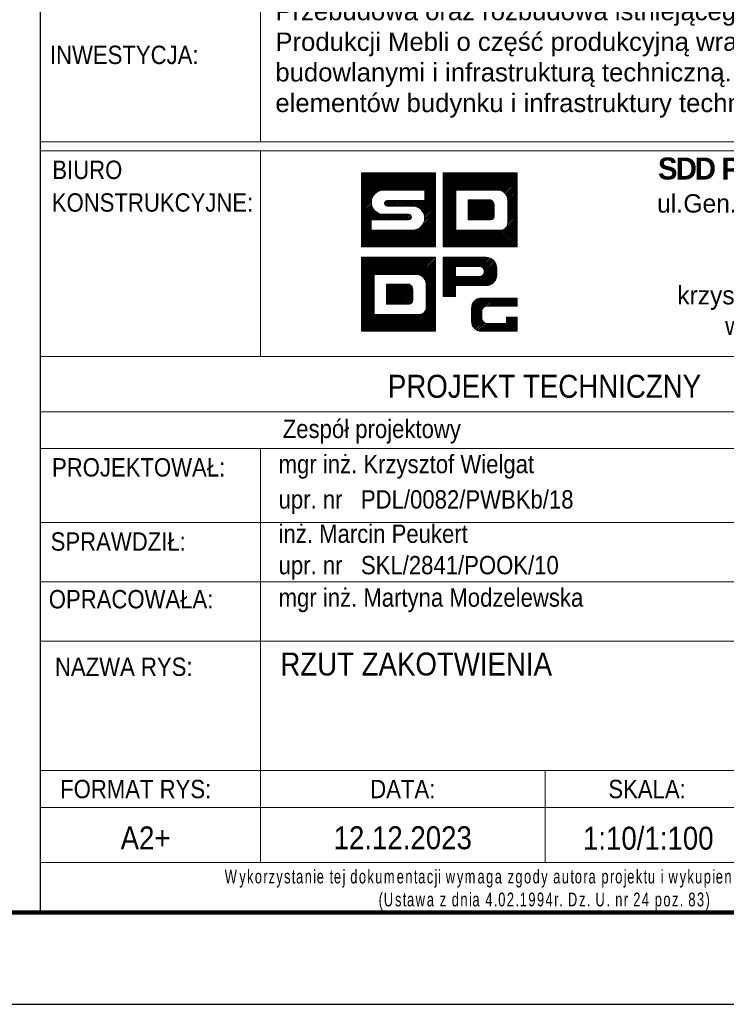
# Model space of a CAD drawing. Header units: millimetres. Extents: x 6807 to 7919, y 15387 to 15883.
# Tile 101 of 120: x 7791 to 7868, y 15387 to 15494. Entities that reach past the tile are written whole.
import ezdxf
from ezdxf.enums import TextEntityAlignment as Align

# ---------------------------------------------------------------- set-up
doc = ezdxf.new("R2010")
doc.units = ezdxf.units.MM
doc.header["$LTSCALE"] = 10
for name, color, linetype, lineweight in [('--- widok', 7, 'Continuous', 13), ('_RAMKA', 7, 'Continuous', 35), ('PS_DIM', 4, 'Continuous', 13)]:
    doc.layers.add(name, color=color, linetype=linetype, lineweight=lineweight)
doc.layers.add('_FORMATKA', color=8, linetype='Continuous', plot=False)
doc.layers.add('_tabelka', color=7, linetype='Continuous')
doc.styles.add('gil', font='GIL_____.TTF', dxfattribs={"width": 0.9})
doc.styles.get("Standard").update_dxf_attribs({"font": 'GIL_____.TTF'})

# ---------------------------------------------------------------- blocks, each defined once
blk = doc.blocks.new('*U18')
at = {"layer": '_FORMATKA', "lineweight": -3}
blk.add_lwpolyline([(-1100, 0), (0, 0), (0, 420), (-1100, 420)], close=True, dxfattribs=at)
at = {"layer": '_RAMKA', "lineweight": -3, "const_width": 0.5}
blk.add_lwpolyline([(-1070, 10), (-10, 10), (-10, 410), (-1070, 410)], close=True, dxfattribs=at)
blk = doc.blocks.new('tabela_rys')
at = {"layer": '_tabelka', "color": 251, "lineweight": 15}
for p, q in [((45.62, 123.55), (45.62, 91.73)), ((21.62, 91.73), (131.62, 91.73)), ((21.62, 91.73), (131.62, 91.73)), ((21.62, 91.73), (131.62, 91.73)), ((131.62, 90.73), (21.62, 90.73)), ((45.62, 68.32), (45.62, 90.73)), ((21.62, 68.32), (131.48, 68.32)), ((131.62, 62.32), (21.62, 62.32)), ((21.62, 58.32), (131.62, 58.32)), ((21.62, 58.32), (131.62, 58.32)), ((45.62, 58.32), (45.62, 37.33)), ((21.62, 50.24), (131.62, 50.24)), ((21.62, 43.79), (131.62, 43.79)), ((21.62, 37.33), (131.62, 37.33)), ((21.62, 37.33), (131.62, 37.33)), ((21.62, 37.33), (131.62, 37.33)), ((21.62, 37.33), (131.62, 37.33)), ((21.62, 37.33), (131.62, 37.33)), ((21.62, 37.33), (131.62, 37.33)), ((21.62, 37.33), (131.62, 37.33)), ((21.62, 37.33), (131.62, 37.33)), ((45.62, 37.33), (45.62, 23.22)), ((21.62, 23.22), (131.62, 23.22)), ((131.62, 23.22), (21.62, 23.22)), ((45.62, 23.22), (45.62, 13.22)), ((76.62, 23.22), (76.62, 13.22)), ((21.62, 19.22), (131.62, 19.22)), ((21.62, 13.22), (131.62, 13.22))]:
    blk.add_line(p, q, dxfattribs=at)
at = {"layer": '_tabelka', "color": 251, "lineweight": 30}
blk.add_lwpolyline([(131.62, 123.55), (21.62, 123.55), (21.62, 7.77), (131.62, 7.77)], close=True, dxfattribs=at)
at = {"layer": 'PS_DIM', "color": 12, "true_color": 0xc90603}
for p, q in [((56.62, 88.27), (56.68, 88.33)), ((56.62, 88.1), (56.84, 88.33)), ((56.62, 87.93), (57.01, 88.33)), ((56.62, 87.76), (57.18, 88.33)), ((56.62, 87.59), (57.35, 88.33)), ((56.62, 87.43), (57.52, 88.33)), ((56.62, 87.26), (57.69, 88.33)), ((56.62, 87.09), (57.86, 88.33)), ((56.62, 86.92), (58.02, 88.33)), ((56.62, 86.75), (58.19, 88.33)), ((56.62, 86.58), (58.36, 88.33)), ((56.62, 86.42), (58.53, 88.33)), ((56.62, 86.25), (58.7, 88.33)), ((56.62, 86.08), (58.87, 88.33)), ((56.62, 85.91), (59.03, 88.33)), ((56.62, 85.74), (59.2, 88.33)), ((56.62, 85.57), (59.37, 88.33)), ((56.62, 85.41), (59.54, 88.33)), ((56.62, 85.24), (59.71, 88.33)), ((56.62, 85.07), (59.88, 88.33)), ((56.62, 84.9), (60.04, 88.33)), ((56.62, 84.73), (60.21, 88.33)), ((56.62, 88.33), (64.68, 88.33)), ((56.62, 80.27), (56.62, 88.33)), ((58.28, 86.23), (60.38, 88.33)), ((58.6, 86.38), (60.55, 88.33)), ((58.82, 86.43), (60.72, 88.33)), ((59, 86.45), (60.89, 88.33)), ((59.17, 86.45), (61.05, 88.33)), ((59.34, 86.45), (61.22, 88.33)), ((59.51, 86.45), (61.39, 88.33)), ((59.68, 86.45), (61.56, 88.33)), ((59.85, 86.45), (61.73, 88.33)), ((60.01, 86.45), (61.9, 88.33)), ((60.18, 86.45), (62.06, 88.33)), ((60.35, 86.45), (62.23, 88.33)), ((60.52, 86.45), (62.4, 88.33)), ((60.69, 86.45), (62.57, 88.33)), ((60.86, 86.45), (62.74, 88.33)), ((61.02, 86.45), (62.91, 88.33)), ((61.19, 86.45), (63.07, 88.33)), ((61.36, 86.45), (63.24, 88.33)), ((61.53, 86.45), (63.41, 88.33)), ((61.7, 86.45), (63.58, 88.33)), ((61.87, 86.45), (63.75, 88.33)), ((62.04, 86.45), (63.92, 88.33)), ((62.2, 86.45), (64.09, 88.33)), ((62.37, 86.45), (64.25, 88.33)), ((62.54, 86.45), (64.42, 88.33)), ((62.71, 86.45), (64.59, 88.33)), ((62.88, 86.45), (64.68, 88.25)), ((63.05, 86.45), (64.68, 88.08)), ((64.68, 88.33), (64.68, 80.27)), ((65.5, 88.33), (73.56, 88.33)), ((65.5, 80.27), (65.5, 88.33)), ((65.5, 88.2), (65.63, 88.33)), ((65.5, 88.03), (65.8, 88.33)), ((65.5, 87.86), (65.97, 88.33)), ((65.5, 87.69), (66.14, 88.33)), ((65.5, 87.52), (66.3, 88.33)), ((65.5, 87.35), (66.47, 88.33)), ((65.5, 87.18), (66.64, 88.33)), ((65.5, 87.02), (66.81, 88.33)), ((65.5, 86.85), (66.98, 88.33)), ((65.5, 86.68), (67.15, 88.33)), ((65.5, 86.51), (67.31, 88.33)), ((65.5, 86.34), (67.48, 88.33)), ((65.5, 86.17), (67.65, 88.33)), ((65.5, 86.01), (67.82, 88.33)), ((65.5, 85.84), (67.99, 88.33)), ((65.5, 85.67), (68.16, 88.33)), ((65.5, 85.5), (68.32, 88.33)), ((65.5, 85.33), (68.49, 88.33)), ((65.5, 85.16), (68.66, 88.33)), ((66.95, 86.45), (68.83, 88.33)), ((67.12, 86.45), (69, 88.33)), ((67.28, 86.45), (69.17, 88.33)), ((67.45, 86.45), (69.33, 88.33)), ((67.62, 86.45), (69.5, 88.33)), ((67.79, 86.45), (69.67, 88.33)), ((67.96, 86.45), (69.84, 88.33)), ((68.13, 86.45), (70.01, 88.33)), ((68.29, 86.45), (70.18, 88.33)), ((68.46, 86.45), (70.34, 88.33)), ((68.63, 86.45), (70.51, 88.33)), ((68.8, 86.45), (70.68, 88.33)), ((68.97, 86.45), (70.85, 88.33)), ((69.14, 86.45), (71.02, 88.33)), ((69.31, 86.45), (71.19, 88.33)), ((69.47, 86.45), (71.35, 88.33)), ((69.64, 86.45), (71.52, 88.33)), ((69.81, 86.45), (71.69, 88.33)), ((69.98, 86.45), (71.86, 88.33)), ((70.15, 86.45), (72.03, 88.33)), ((70.32, 86.45), (72.2, 88.33)), ((70.48, 86.45), (72.37, 88.33)), ((70.65, 86.45), (72.53, 88.33)), ((70.82, 86.45), (72.7, 88.33)), ((70.99, 86.45), (72.87, 88.33)), ((71.16, 86.45), (73.04, 88.33)), ((71.33, 86.45), (73.21, 88.33)), ((71.49, 86.45), (73.38, 88.33)), ((71.66, 86.44), (73.54, 88.33)), ((71.79, 86.41), (73.56, 88.18)), ((71.91, 86.36), (73.56, 88.01)), ((73.56, 88.33), (73.56, 80.27)), ((63.21, 86.45), (64.68, 87.91)), ((63.38, 86.45), (64.68, 87.74)), ((63.51, 86.4), (64.68, 87.58)), ((63.51, 86.23), (64.68, 87.41)), ((63.51, 86.07), (64.68, 87.24)), ((63.51, 85.9), (64.68, 87.07)), ((63.51, 85.73), (64.68, 86.9)), ((72.02, 86.3), (73.56, 87.84)), ((72.12, 86.23), (73.56, 87.67)), ((72.21, 86.15), (73.56, 87.5)), ((72.29, 86.06), (73.56, 87.33)), ((72.36, 85.97), (73.56, 87.17)), ((72.43, 85.86), (73.56, 87)), ((56.62, 84.56), (57.91, 85.86)), ((63.51, 86.45), (59.01, 86.45)), ((62.84, 84.55), (64.68, 86.4)), ((62.94, 84.49), (64.68, 86.23)), ((63.04, 84.42), (64.68, 86.06)), ((63.12, 84.34), (64.68, 85.89)), ((63.51, 85.56), (64.68, 86.73)), ((63.51, 85.39), (64.68, 86.56)), ((63.51, 85.32), (63.51, 86.45)), ((65.5, 85), (66.88, 86.38)), ((65.5, 84.83), (66.88, 86.21)), ((65.5, 84.66), (66.88, 86.04)), ((65.5, 84.49), (66.88, 85.87)), ((66.88, 86.45), (66.88, 82.1)), ((71.64, 86.45), (66.88, 86.45)), ((66.88, 86.45), (66.88, 82.1)), ((68.1, 86.45), (66.88, 86.45)), ((71.64, 86.45), (68.43, 86.45)), ((72.48, 85.75), (73.56, 86.83)), ((72.52, 85.62), (73.56, 86.66)), ((72.54, 85.48), (73.56, 86.49)), ((72.55, 85.32), (73.56, 86.32)), ((72.55, 85.15), (73.56, 86.15)), ((72.55, 84.98), (73.56, 85.99)), ((72.55, 84.81), (73.56, 85.82)), ((56.62, 84.4), (57.76, 85.54)), ((56.62, 84.23), (57.71, 85.32)), ((56.62, 84.06), (57.69, 85.14)), ((56.62, 83.89), (57.7, 84.98)), ((56.62, 83.72), (57.73, 84.83)), ((59.14, 85.07), (59.39, 85.32)), ((59.16, 84.92), (59.56, 85.32)), ((59.22, 84.81), (59.73, 85.32)), ((59.32, 84.74), (59.9, 85.32)), ((59.44, 85.32), (63.51, 85.32)), ((59.47, 84.72), (60.07, 85.32)), ((59.64, 84.72), (60.24, 85.32)), ((59.81, 84.72), (60.41, 85.32)), ((59.97, 84.72), (60.57, 85.32)), ((60.14, 84.72), (60.74, 85.32)), ((60.31, 84.72), (60.91, 85.32)), ((60.48, 84.72), (61.08, 85.32)), ((60.65, 84.72), (61.25, 85.32)), ((60.82, 84.72), (61.42, 85.32)), ((60.98, 84.72), (61.58, 85.32)), ((61.15, 84.72), (61.75, 85.32)), ((61.32, 84.72), (61.92, 85.32)), ((61.49, 84.72), (62.09, 85.32)), ((61.66, 84.72), (62.26, 85.32)), ((61.83, 84.72), (62.43, 85.32)), ((61.99, 84.72), (62.59, 85.32)), ((62.16, 84.72), (62.76, 85.32)), ((62.32, 84.71), (62.93, 85.32)), ((62.47, 84.69), (63.1, 85.32)), ((62.6, 84.66), (63.27, 85.32)), ((62.72, 84.61), (63.44, 85.32)), ((63.2, 84.25), (64.68, 85.72)), ((63.28, 84.15), (64.68, 85.55)), ((63.34, 84.05), (64.68, 85.39)), ((63.4, 83.93), (64.68, 85.22)), ((63.44, 83.81), (64.68, 85.05)), ((63.48, 83.68), (64.68, 84.88)), ((65.5, 84.32), (66.88, 85.71)), ((65.5, 84.15), (66.88, 85.54)), ((65.5, 83.99), (66.88, 85.37)), ((65.5, 83.82), (66.88, 85.2)), ((65.5, 83.65), (66.88, 85.03)), ((65.5, 83.48), (66.88, 84.86)), ((68.24, 85.39), (68.24, 83.22)), ((70.68, 85.39), (68.24, 85.39)), ((68.24, 85.39), (68.24, 83.22)), ((70.68, 85.39), (68.24, 85.39)), ((68.24, 85.38), (68.25, 85.39)), ((68.24, 85.22), (68.42, 85.39)), ((68.24, 85.05), (68.59, 85.39)), ((68.24, 84.88), (68.76, 85.39)), ((68.24, 84.71), (68.93, 85.39)), ((68.24, 84.54), (69.09, 85.39)), ((68.24, 84.37), (69.26, 85.39)), ((68.24, 84.21), (69.43, 85.39)), ((68.24, 84.04), (69.6, 85.39)), ((68.24, 83.87), (69.77, 85.39)), ((68.24, 83.7), (69.94, 85.39)), ((68.24, 83.53), (70.1, 85.39)), ((68.24, 83.36), (70.27, 85.39)), ((68.27, 83.22), (70.44, 85.39)), ((68.43, 83.22), (70.61, 85.39)), ((68.6, 83.22), (70.75, 85.36)), ((68.77, 83.22), (70.85, 85.3)), ((68.94, 83.22), (70.94, 85.22)), ((69.11, 83.22), (71.01, 85.12)), ((69.28, 83.22), (71.06, 85)), ((69.44, 83.22), (71.08, 84.85)), ((71.08, 83.62), (71.08, 84.83)), ((71.08, 83.62), (71.08, 84.83)), ((72.55, 84.64), (73.56, 85.65)), ((72.55, 84.47), (73.56, 85.48)), ((72.55, 82.89), (72.55, 85.32)), ((72.55, 82.89), (72.55, 85.32)), ((72.55, 84.3), (73.56, 85.31)), ((72.55, 84.14), (73.56, 85.14)), ((72.55, 83.97), (73.56, 84.98)), ((72.55, 83.8), (73.56, 84.81)), ((56.62, 83.55), (57.77, 84.7)), ((56.62, 83.39), (57.81, 84.58)), ((56.62, 83.22), (57.87, 84.47)), ((56.62, 83.05), (57.94, 84.37)), ((56.62, 82.88), (58.01, 84.28)), ((56.62, 82.71), (58.09, 84.19)), ((56.62, 82.54), (58.18, 84.11)), ((56.62, 82.38), (58.28, 84.04)), ((56.62, 82.21), (58.39, 83.98)), ((57.8, 83.22), (58.5, 83.92)), ((57.97, 83.22), (58.62, 83.88)), ((58.14, 83.22), (58.76, 83.84)), ((58.31, 83.22), (58.91, 83.82)), ((58.47, 83.22), (59.07, 83.82)), ((58.64, 83.22), (59.24, 83.82)), ((58.81, 83.22), (59.41, 83.82)), ((58.98, 83.22), (59.58, 83.82)), ((59.01, 83.82), (61.76, 83.82)), ((59.15, 83.22), (59.75, 83.82)), ((59.32, 83.22), (59.92, 83.82)), ((62.19, 84.72), (59.44, 84.72)), ((59.48, 83.22), (60.08, 83.82)), ((59.65, 83.22), (60.25, 83.82)), ((59.82, 83.22), (60.42, 83.82)), ((59.99, 83.22), (60.59, 83.82)), ((60.16, 83.22), (60.76, 83.82)), ((60.33, 83.22), (60.93, 83.82)), ((60.49, 83.22), (61.09, 83.82)), ((60.66, 83.22), (61.26, 83.82)), ((60.83, 83.22), (61.43, 83.82)), ((61, 83.22), (61.6, 83.82)), ((61.07, 80.27), (64.68, 83.87)), ((61.17, 83.22), (61.77, 83.82)), ((61.24, 80.27), (64.68, 83.7)), ((61.34, 83.22), (61.9, 83.79)), ((61.5, 83.22), (61.99, 83.71)), ((63.15, 82.51), (64.68, 84.04)), ((63.42, 82.95), (64.68, 84.21)), ((63.49, 83.18), (64.68, 84.38)), ((63.5, 83.53), (64.68, 84.71)), ((63.51, 83.37), (64.68, 84.54)), ((65.5, 83.31), (66.88, 84.7)), ((65.5, 83.14), (66.88, 84.53)), ((65.5, 82.98), (66.88, 84.36)), ((65.5, 82.81), (66.88, 84.19)), ((65.5, 82.64), (66.88, 84.02)), ((65.5, 82.47), (66.88, 83.85)), ((65.5, 82.3), (66.88, 83.69)), ((69.61, 83.22), (71.08, 84.68)), ((69.78, 83.22), (71.08, 84.52)), ((69.95, 83.22), (71.08, 84.35)), ((70.12, 83.22), (71.08, 84.18)), ((70.29, 83.22), (71.08, 84.01)), ((70.45, 83.22), (71.08, 83.84)), ((70.62, 83.22), (71.08, 83.67)), ((72.54, 82.78), (73.56, 83.8)), ((72.55, 83.63), (73.56, 84.64)), ((72.55, 83.46), (73.56, 84.47)), ((72.55, 83.29), (73.56, 84.3)), ((72.55, 83.13), (73.56, 84.13)), ((72.55, 82.96), (73.56, 83.97)), ((56.62, 82.04), (57.69, 83.12)), ((56.62, 81.87), (57.69, 82.95)), ((56.62, 81.7), (57.69, 82.78)), ((56.62, 81.53), (57.69, 82.61)), ((61.76, 83.22), (57.69, 83.22)), ((57.69, 83.22), (57.69, 82.1)), ((61.41, 80.27), (64.68, 83.53)), ((61.58, 80.27), (64.68, 83.37)), ((61.67, 83.22), (62.05, 83.6)), ((61.75, 80.27), (64.68, 83.2)), ((61.86, 83.24), (62.05, 83.43)), ((61.92, 80.27), (64.68, 83.03)), ((62.08, 80.27), (64.68, 82.86)), ((62.25, 80.27), (64.68, 82.69)), ((65.5, 82.13), (66.88, 83.52)), ((65.5, 81.96), (66.88, 83.35)), ((65.5, 81.8), (66.88, 83.18)), ((65.5, 81.63), (66.88, 83.01)), ((65.5, 81.46), (66.88, 82.84)), ((65.5, 81.29), (66.88, 82.68)), ((68.24, 83.22), (70.68, 83.22)), ((68.24, 83.22), (70.68, 83.22)), ((70.36, 80.27), (73.56, 83.46)), ((70.53, 80.27), (73.56, 83.29)), ((70.7, 80.27), (73.56, 83.12)), ((70.81, 83.24), (71.06, 83.48)), ((70.87, 80.27), (73.56, 82.96)), ((71.04, 80.27), (73.56, 82.79)), ((71.21, 80.27), (73.56, 82.62)), ((72.47, 82.54), (73.56, 83.63)), ((56.62, 81.36), (57.69, 82.44)), ((56.62, 81.2), (57.69, 82.27)), ((56.62, 81.03), (57.69, 82.1)), ((56.62, 80.86), (57.85, 82.1)), ((56.62, 80.69), (58.02, 82.1)), ((56.62, 80.52), (58.19, 82.1)), ((56.62, 80.35), (58.36, 82.1)), ((56.7, 80.27), (58.53, 82.1)), ((56.86, 80.27), (58.7, 82.1)), ((57.03, 80.27), (58.86, 82.1)), ((57.2, 80.27), (59.03, 82.1)), ((57.37, 80.27), (59.2, 82.1)), ((57.54, 80.27), (59.37, 82.1)), ((57.69, 82.1), (62.19, 82.1)), ((57.71, 80.27), (59.54, 82.1)), ((57.87, 80.27), (59.71, 82.1)), ((58.04, 80.27), (59.87, 82.1)), ((58.21, 80.27), (60.04, 82.1)), ((58.38, 80.27), (60.21, 82.1)), ((58.55, 80.27), (60.38, 82.1)), ((58.72, 80.27), (60.55, 82.1)), ((58.89, 80.27), (60.72, 82.1)), ((59.05, 80.27), (60.88, 82.1)), ((59.22, 80.27), (61.05, 82.1)), ((59.39, 80.27), (61.22, 82.1)), ((59.56, 80.27), (61.39, 82.1)), ((59.73, 80.27), (61.56, 82.1)), ((59.9, 80.27), (61.73, 82.1)), ((60.06, 80.27), (61.89, 82.1)), ((60.23, 80.27), (62.06, 82.1)), ((60.4, 80.27), (62.23, 82.1)), ((60.57, 80.27), (62.42, 82.12)), ((60.74, 80.27), (62.65, 82.18)), ((60.91, 80.27), (63.09, 82.45)), ((62.42, 80.27), (64.68, 82.52)), ((62.59, 80.27), (64.68, 82.36)), ((62.76, 80.27), (64.68, 82.19)), ((62.93, 80.27), (64.68, 82.02)), ((63.09, 80.27), (64.68, 81.85)), ((63.26, 80.27), (64.68, 81.68)), ((63.43, 80.27), (64.68, 81.51)), ((65.5, 81.12), (66.88, 82.51)), ((65.5, 80.95), (66.88, 82.34)), ((65.5, 80.79), (66.88, 82.17)), ((65.5, 80.62), (66.98, 82.1)), ((65.5, 80.45), (67.14, 82.1)), ((65.5, 80.28), (67.31, 82.1)), ((65.65, 80.27), (67.48, 82.1)), ((65.82, 80.27), (67.65, 82.1)), ((65.99, 80.27), (67.82, 82.1)), ((66.15, 80.27), (67.99, 82.1)), ((66.32, 80.27), (68.15, 82.1)), ((66.49, 80.27), (68.32, 82.1)), ((66.66, 80.27), (68.49, 82.1)), ((66.83, 80.27), (68.66, 82.1)), ((66.88, 82.1), (71.64, 82.1)), ((66.88, 82.1), (71.64, 82.1)), ((67, 80.27), (68.83, 82.1)), ((67.17, 80.27), (69, 82.1)), ((67.33, 80.27), (69.16, 82.1)), ((67.5, 80.27), (69.33, 82.1)), ((67.67, 80.27), (69.5, 82.1)), ((67.84, 80.27), (69.67, 82.1)), ((68.01, 80.27), (69.84, 82.1)), ((68.18, 80.27), (70.01, 82.1)), ((68.34, 80.27), (70.17, 82.1)), ((68.51, 80.27), (70.34, 82.1)), ((68.68, 80.27), (70.51, 82.1)), ((68.85, 80.27), (70.68, 82.1)), ((69.02, 80.27), (70.85, 82.1)), ((69.19, 80.27), (71.02, 82.1)), ((69.35, 80.27), (71.19, 82.1)), ((69.52, 80.27), (71.35, 82.1)), ((69.69, 80.27), (71.52, 82.1)), ((69.86, 80.27), (71.69, 82.09)), ((70.03, 80.27), (71.86, 82.1)), ((70.2, 80.27), (72.11, 82.17)), ((71.37, 80.27), (73.56, 82.45)), ((71.54, 80.27), (73.56, 82.28)), ((71.71, 80.27), (73.56, 82.11)), ((71.88, 80.27), (73.56, 81.95)), ((72.05, 80.27), (73.56, 81.78)), ((72.22, 80.27), (73.56, 81.61)), ((63.6, 80.27), (64.68, 81.35)), ((63.77, 80.27), (64.68, 81.18)), ((63.94, 80.27), (64.68, 81.01)), ((64.1, 80.27), (64.68, 80.84)), ((64.27, 80.27), (64.68, 80.67)), ((64.44, 80.27), (64.68, 80.5)), ((72.38, 80.27), (73.56, 81.44)), ((72.55, 80.27), (73.56, 81.27)), ((72.72, 80.27), (73.56, 81.1)), ((72.89, 80.27), (73.56, 80.93)), ((73.06, 80.27), (73.56, 80.77)), ((73.23, 80.27), (73.56, 80.6)), ((64.68, 80.27), (56.62, 80.27)), ((64.61, 80.27), (64.68, 80.33)), ((73.56, 80.27), (65.5, 80.27)), ((73.4, 80.27), (73.56, 80.43)), ((56.62, 79.14), (64.68, 79.14)), ((56.62, 71.08), (56.62, 79.14)), ((56.62, 79.14), (64.68, 79.14)), ((56.62, 71.08), (56.62, 79.14)), ((56.62, 79.01), (56.75, 79.14)), ((56.62, 78.84), (56.92, 79.14)), ((56.62, 78.67), (57.09, 79.14)), ((56.62, 78.5), (57.25, 79.14)), ((56.62, 78.33), (57.42, 79.14)), ((56.62, 78.17), (57.59, 79.14)), ((56.62, 78), (57.76, 79.14)), ((56.62, 77.83), (57.93, 79.14)), ((56.62, 77.66), (58.1, 79.14)), ((56.62, 77.49), (58.27, 79.14)), ((56.62, 77.32), (58.43, 79.14)), ((56.62, 77.16), (58.6, 79.14)), ((56.62, 76.99), (58.77, 79.14)), ((56.62, 76.82), (58.94, 79.14)), ((56.62, 76.65), (59.11, 79.14)), ((56.62, 76.48), (59.28, 79.14)), ((56.62, 76.31), (59.44, 79.14)), ((56.62, 76.15), (59.61, 79.14)), ((56.62, 75.98), (59.78, 79.14)), ((58.07, 77.26), (59.95, 79.14)), ((58.24, 77.26), (60.12, 79.14)), ((58.4, 77.26), (60.29, 79.14)), ((58.57, 77.26), (60.45, 79.14)), ((58.74, 77.26), (60.62, 79.14)), ((58.91, 77.26), (60.79, 79.14)), ((59.08, 77.26), (60.96, 79.14)), ((59.25, 77.26), (61.13, 79.14)), ((59.41, 77.26), (61.3, 79.14)), ((59.58, 77.26), (61.46, 79.14)), ((59.75, 77.26), (61.63, 79.14)), ((59.92, 77.26), (61.8, 79.14)), ((60.09, 77.26), (61.97, 79.14)), ((60.26, 77.26), (62.14, 79.14)), ((60.42, 77.26), (62.31, 79.14)), ((60.59, 77.26), (62.47, 79.14)), ((60.76, 77.26), (62.64, 79.14)), ((60.93, 77.26), (62.81, 79.14)), ((61.1, 77.26), (62.98, 79.14)), ((61.27, 77.26), (63.15, 79.14)), ((61.44, 77.26), (63.32, 79.14)), ((61.6, 77.26), (63.48, 79.14)), ((61.77, 77.26), (63.65, 79.14)), ((61.94, 77.26), (63.82, 79.14)), ((62.11, 77.26), (63.99, 79.14)), ((62.28, 77.26), (64.16, 79.14)), ((62.45, 77.26), (64.33, 79.14)), ((62.61, 77.26), (64.5, 79.14)), ((62.78, 77.26), (64.66, 79.14)), ((62.91, 77.22), (64.68, 78.99)), ((63.03, 77.17), (64.68, 78.82)), ((63.14, 77.11), (64.68, 78.65)), ((63.24, 77.04), (64.68, 78.48)), ((63.33, 76.96), (64.68, 78.31)), ((64.68, 79.14), (64.68, 71.08)), ((64.68, 79.14), (64.68, 71.08)), ((58, 77.26), (58, 72.91)), ((62.76, 77.26), (58, 77.26)), ((58, 77.26), (58, 72.91)), ((62.76, 77.26), (58, 77.26)), ((58, 77.26), (58, 72.91)), ((62.76, 77.26), (58, 77.26)), ((63.41, 76.88), (64.68, 78.15)), ((63.48, 76.78), (64.68, 77.98)), ((63.55, 76.67), (64.68, 77.81)), ((63.6, 76.56), (64.68, 77.64)), ((63.64, 76.43), (64.68, 77.47)), ((63.66, 76.29), (64.68, 77.3)), ((56.62, 75.81), (58, 77.19)), ((56.62, 75.64), (58, 77.02)), ((56.62, 75.47), (58, 76.86)), ((56.62, 75.3), (58, 76.69)), ((56.62, 75.13), (58, 76.52)), ((56.62, 74.97), (58, 76.35)), ((56.62, 74.8), (58, 76.18)), ((59.36, 76.21), (59.36, 74.03)), ((61.8, 76.21), (59.36, 76.21)), ((59.36, 76.2), (59.37, 76.21)), ((59.36, 76.03), (59.54, 76.21)), ((59.36, 75.86), (59.71, 76.21)), ((59.36, 75.69), (59.88, 76.21)), ((59.36, 75.52), (60.05, 76.21)), ((59.36, 75.36), (60.21, 76.21)), ((59.36, 75.19), (60.38, 76.21)), ((59.36, 75.02), (60.55, 76.21)), ((59.36, 74.85), (60.72, 76.21)), ((59.36, 74.68), (60.89, 76.21)), ((59.36, 74.51), (61.06, 76.21)), ((59.36, 74.35), (61.22, 76.21)), ((59.36, 74.18), (61.39, 76.21)), ((59.36, 76.21), (59.36, 74.03)), ((61.8, 76.21), (59.36, 76.21)), ((59.36, 76.21), (59.36, 74.03)), ((61.8, 76.21), (59.36, 76.21)), ((59.39, 74.03), (61.56, 76.21)), ((59.55, 74.03), (61.73, 76.21)), ((59.72, 74.03), (61.87, 76.18)), ((63.67, 76.13), (64.68, 77.14)), ((63.67, 75.96), (64.68, 76.97)), ((63.67, 75.79), (64.68, 76.8)), ((63.67, 75.62), (64.68, 76.63)), ((63.67, 75.45), (64.68, 76.46)), ((63.67, 75.29), (64.68, 76.29)), ((56.62, 74.63), (58, 76.01)), ((56.62, 74.46), (58, 75.85)), ((56.62, 74.29), (58, 75.68)), ((56.62, 74.12), (58, 75.51)), ((56.62, 73.96), (58, 75.34)), ((56.62, 73.79), (58, 75.17)), ((59.89, 74.03), (61.97, 76.11)), ((60.06, 74.03), (62.06, 76.03)), ((60.23, 74.03), (62.13, 75.93)), ((60.4, 74.03), (62.18, 75.81)), ((60.56, 74.03), (62.2, 75.66)), ((60.73, 74.03), (62.2, 75.5)), ((60.9, 74.03), (62.2, 75.33)), ((61.07, 74.03), (62.2, 75.16)), ((62.2, 74.43), (62.2, 75.64)), ((62.2, 74.43), (62.2, 75.64)), ((62.2, 74.43), (62.2, 75.64)), ((63.67, 73.7), (63.67, 76.13)), ((63.67, 73.7), (63.67, 76.13)), ((63.67, 73.7), (63.67, 76.13)), ((63.67, 75.12), (64.68, 76.13)), ((63.67, 74.95), (64.68, 75.96)), ((63.67, 74.78), (64.68, 75.79)), ((63.67, 74.61), (64.68, 75.62)), ((63.67, 74.44), (64.68, 75.45)), ((63.67, 74.28), (64.68, 75.28)), ((63.67, 74.11), (64.68, 75.12)), ((56.62, 73.62), (58, 75)), ((56.62, 73.45), (58, 74.84)), ((56.62, 73.28), (58, 74.67)), ((56.62, 73.11), (58, 74.5)), ((56.62, 72.95), (58, 74.33)), ((56.62, 72.78), (58, 74.16)), ((59.36, 74.03), (61.8, 74.03)), ((59.36, 74.03), (61.8, 74.03)), ((59.36, 74.03), (61.8, 74.03)), ((61.24, 74.03), (62.2, 74.99)), ((61.41, 74.03), (62.2, 74.82)), ((61.48, 71.08), (64.68, 74.27)), ((61.57, 74.03), (62.2, 74.65)), ((61.65, 71.08), (64.68, 74.1)), ((61.74, 74.03), (62.2, 74.49)), ((61.93, 74.05), (62.18, 74.29)), ((63.59, 73.35), (64.68, 74.44)), ((63.66, 73.59), (64.68, 74.61)), ((63.67, 73.94), (64.68, 74.95)), ((63.67, 73.77), (64.68, 74.78)), ((56.62, 72.61), (58, 73.99)), ((56.62, 72.44), (58, 73.82)), ((56.62, 72.27), (58, 73.66)), ((56.62, 72.1), (58, 73.49)), ((56.62, 71.94), (58, 73.32)), ((56.62, 71.77), (58, 73.15)), ((56.62, 71.6), (58, 72.98)), ((61.32, 71.08), (63.22, 72.99)), ((61.82, 71.08), (64.68, 73.94)), ((61.99, 71.08), (64.68, 73.77)), ((62.16, 71.08), (64.68, 73.6)), ((62.33, 71.08), (64.68, 73.43)), ((62.49, 71.08), (64.68, 73.26)), ((62.66, 71.08), (64.68, 73.09)), ((56.62, 71.43), (58.1, 72.91)), ((56.62, 71.26), (58.26, 72.91)), ((56.62, 71.09), (58.43, 72.91)), ((56.77, 71.08), (58.6, 72.91)), ((56.94, 71.08), (58.77, 72.91)), ((57.11, 71.08), (58.94, 72.91)), ((57.27, 71.08), (59.11, 72.91)), ((57.44, 71.08), (59.27, 72.91)), ((57.61, 71.08), (59.44, 72.91)), ((57.78, 71.08), (59.61, 72.91)), ((57.95, 71.08), (59.78, 72.91)), ((58, 72.91), (62.76, 72.91)), ((58, 72.91), (62.76, 72.91)), ((58, 72.91), (62.76, 72.91)), ((58.12, 71.08), (59.95, 72.91)), ((58.28, 71.08), (60.12, 72.91)), ((58.45, 71.08), (60.28, 72.91)), ((58.62, 71.08), (60.45, 72.91)), ((58.79, 71.08), (60.62, 72.91)), ((58.96, 71.08), (60.79, 72.91)), ((59.13, 71.08), (60.96, 72.91)), ((59.3, 71.08), (61.13, 72.91)), ((59.46, 71.08), (61.29, 72.91)), ((59.63, 71.08), (61.46, 72.91)), ((59.8, 71.08), (61.63, 72.91)), ((59.97, 71.08), (61.8, 72.91)), ((60.14, 71.08), (61.97, 72.91)), ((60.31, 71.08), (62.14, 72.91)), ((60.47, 71.08), (62.3, 72.91)), ((60.64, 71.08), (62.47, 72.91)), ((60.81, 71.08), (62.64, 72.91)), ((60.98, 71.08), (62.81, 72.9)), ((61.15, 71.08), (62.98, 72.91)), ((62.83, 71.08), (64.68, 72.93)), ((63, 71.08), (64.68, 72.76)), ((63.17, 71.08), (64.68, 72.59)), ((63.34, 71.08), (64.68, 72.42)), ((63.5, 71.08), (64.68, 72.25)), ((63.67, 71.08), (64.68, 72.08)), ((63.84, 71.08), (64.68, 71.92)), ((64.68, 71.08), (56.62, 71.08)), ((64.68, 71.08), (56.62, 71.08)), ((64.01, 71.08), (64.68, 71.75)), ((64.18, 71.08), (64.68, 71.58)), ((64.35, 71.08), (64.68, 71.41)), ((64.51, 71.08), (64.68, 71.24))]:
    blk.add_line(p, q, dxfattribs=at)
at = {"layer": 'PS_DIM', "color": 18, "true_color": 0x000000}
for p, q in [((65.5, 79.11), (65.53, 79.14)), ((65.5, 78.95), (65.69, 79.14)), ((65.5, 78.79), (65.85, 79.14)), ((65.5, 78.63), (66.01, 79.14)), ((65.5, 78.47), (66.17, 79.14)), ((65.5, 78.31), (66.33, 79.14)), ((65.5, 78.15), (66.49, 79.14)), ((65.5, 77.99), (66.65, 79.14)), ((65.5, 77.83), (66.81, 79.14)), ((65.5, 77.67), (66.97, 79.14)), ((65.5, 77.51), (67.13, 79.14)), ((65.5, 77.35), (67.29, 79.14)), ((65.5, 77.19), (67.45, 79.14)), ((65.5, 77.03), (67.61, 79.14)), ((65.5, 76.87), (67.77, 79.14)), ((65.5, 79.14), (65.5, 74.87)), ((70.17, 79.14), (65.5, 79.14)), ((66.92, 78.12), (67.93, 79.14)), ((67.08, 78.12), (68.09, 79.14)), ((67.23, 78.12), (68.25, 79.14)), ((67.39, 78.12), (68.41, 79.14)), ((67.55, 78.12), (68.57, 79.14)), ((67.71, 78.12), (68.73, 79.14)), ((67.87, 78.12), (68.89, 79.14)), ((68.03, 78.12), (69.05, 79.14)), ((68.19, 78.12), (69.21, 79.14)), ((68.35, 78.12), (69.37, 79.14)), ((68.51, 78.12), (69.53, 79.14)), ((68.67, 78.12), (69.69, 79.14)), ((68.83, 78.12), (69.85, 79.14)), ((68.84, 76.05), (71.24, 78.46)), ((68.99, 78.12), (70.01, 79.14)), ((69, 76.05), (71.29, 78.34)), ((69.15, 78.12), (70.17, 79.14)), ((69.31, 78.12), (70.32, 79.13)), ((69.47, 78.12), (70.45, 79.11)), ((69.62, 78.11), (70.58, 79.07)), ((69.74, 78.07), (70.69, 79.02)), ((69.83, 78), (70.79, 78.96)), ((69.9, 77.91), (70.89, 78.9)), ((69.91, 77.28), (71.19, 78.56)), ((69.96, 77.81), (70.97, 78.83)), ((69.98, 77.67), (71.05, 78.74)), ((69.98, 77.52), (71.13, 78.66)), ((65.5, 76.71), (66.86, 78.07)), ((65.5, 76.55), (66.86, 77.91)), ((65.5, 76.39), (66.86, 77.75)), ((65.5, 76.23), (66.86, 77.59)), ((65.5, 76.07), (66.86, 77.43)), ((65.5, 75.91), (66.86, 77.27)), ((66.86, 78.12), (66.86, 77.06)), ((69.51, 78.12), (66.86, 78.12)), ((69.16, 76.05), (71.33, 78.22)), ((69.32, 76.05), (71.35, 78.08)), ((69.48, 76.05), (71.36, 77.93)), ((69.64, 76.05), (71.36, 77.77)), ((69.8, 76.05), (71.36, 77.61)), ((69.96, 76.05), (71.36, 77.45)), ((69.99, 77.54), (69.99, 77.65)), ((70.12, 76.05), (71.36, 77.29)), ((71.36, 77.23), (71.36, 77.95)), ((65.5, 75.75), (66.86, 77.11)), ((65.5, 75.59), (66.97, 77.06)), ((65.5, 75.43), (67.13, 77.06)), ((65.5, 75.27), (67.29, 77.06)), ((65.5, 75.11), (67.45, 77.06)), ((65.5, 74.95), (67.61, 77.06)), ((65.58, 74.87), (67.77, 77.06)), ((66.86, 77.06), (69.51, 77.06)), ((66.92, 76.05), (67.93, 77.06)), ((67.08, 76.05), (68.09, 77.06)), ((67.24, 76.05), (68.25, 77.06)), ((67.4, 76.05), (68.41, 77.06)), ((67.56, 76.05), (68.57, 77.06)), ((67.72, 76.05), (68.73, 77.06)), ((67.88, 76.05), (68.89, 77.06)), ((68.04, 76.05), (69.05, 77.06)), ((68.2, 76.05), (69.21, 77.06)), ((68.36, 76.05), (69.37, 77.06)), ((68.52, 76.05), (69.53, 77.06)), ((68.68, 76.05), (69.77, 77.14)), ((70.28, 76.05), (71.35, 77.12)), ((70.48, 76.09), (71.32, 76.93)), ((70.75, 76.2), (71.21, 76.66)), ((65.74, 74.87), (66.86, 75.99)), ((65.9, 74.87), (66.86, 75.83)), ((66.06, 74.87), (66.86, 75.67)), ((66.22, 74.87), (66.86, 75.51)), ((66.38, 74.87), (66.86, 75.35)), ((66.54, 74.87), (66.86, 75.19)), ((66.86, 74.87), (66.86, 76.05)), ((66.86, 76.05), (70.17, 76.05)), ((65.5, 74.87), (66.86, 74.87)), ((66.7, 74.87), (66.86, 75.03)), ((68.6, 73.62), (69.68, 74.7)), ((68.6, 73.45), (69.85, 74.7)), ((68.6, 73.28), (70.02, 74.7)), ((68.6, 73.11), (70.19, 74.7)), ((68.6, 72.94), (70.36, 74.7)), ((68.6, 72.77), (70.53, 74.7)), ((68.6, 72.61), (70.69, 74.7)), ((68.6, 72.44), (70.86, 74.7)), ((68.61, 73.8), (69.5, 74.69)), ((68.69, 74.04), (69.26, 74.61)), ((73.56, 74.7), (69.7, 74.7)), ((70.14, 73.82), (71.03, 74.7)), ((70.33, 73.83), (71.2, 74.7)), ((70.5, 73.83), (71.37, 74.7)), ((70.67, 73.83), (71.54, 74.7)), ((70.83, 73.83), (71.7, 74.7)), ((71, 73.83), (71.87, 74.7)), ((71.17, 73.83), (72.04, 74.7)), ((71.34, 73.83), (72.21, 74.7)), ((71.51, 73.83), (72.38, 74.7)), ((71.68, 73.83), (72.55, 74.7)), ((71.85, 73.83), (72.71, 74.7)), ((72.01, 73.83), (72.88, 74.7)), ((72.18, 73.83), (73.05, 74.7)), ((72.35, 73.83), (73.22, 74.7)), ((72.52, 73.83), (73.39, 74.7)), ((72.69, 73.83), (73.56, 74.7)), ((72.86, 73.83), (73.56, 74.54)), ((73.02, 73.83), (73.56, 74.37)), ((73.19, 73.83), (73.56, 74.2)), ((73.36, 73.83), (73.56, 74.03)), ((73.56, 73.83), (73.56, 74.7)), ((68.6, 73.6), (68.6, 72.18)), ((68.6, 72.27), (69.74, 73.42)), ((68.6, 72.1), (69.73, 73.23)), ((68.62, 71.95), (69.73, 73.06)), ((69.73, 72.49), (69.73, 73.28)), ((70.28, 73.83), (73.56, 73.83)), ((73.53, 73.83), (73.56, 73.87)), ((68.65, 71.82), (69.73, 72.9)), ((68.7, 71.7), (69.73, 72.73)), ((68.76, 71.59), (69.73, 72.56)), ((68.83, 71.5), (69.74, 72.4)), ((68.91, 71.41), (69.77, 72.27)), ((69, 71.33), (69.84, 72.16)), ((69.1, 71.25), (69.92, 72.07)), ((69.2, 71.19), (70.02, 72)), ((69.32, 71.14), (70.14, 71.96)), ((69.45, 71.1), (70.29, 71.94)), ((69.6, 71.08), (70.45, 71.94)), ((69.76, 71.08), (70.62, 71.94)), ((69.93, 71.08), (70.79, 71.94)), ((70.1, 71.08), (70.96, 71.94)), ((70.27, 71.08), (71.13, 71.94)), ((72.4, 71.94), (70.28, 71.94)), ((70.44, 71.08), (71.3, 71.94)), ((70.6, 71.08), (71.46, 71.94)), ((70.77, 71.08), (71.63, 71.94)), ((70.94, 71.08), (71.8, 71.94)), ((71.11, 71.08), (71.97, 71.94)), ((71.28, 71.08), (72.14, 71.94)), ((71.45, 71.08), (72.31, 71.94)), ((71.61, 71.08), (73.16, 72.62)), ((71.78, 71.08), (73.32, 72.62)), ((71.95, 71.08), (73.49, 72.62)), ((72.12, 71.08), (73.56, 72.52)), ((72.29, 71.08), (73.56, 72.35)), ((72.4, 72.54), (72.48, 72.62)), ((72.4, 72.37), (72.65, 72.62)), ((72.4, 72.2), (72.82, 72.62)), ((72.4, 72.03), (72.99, 72.62)), ((73.56, 72.62), (72.4, 72.62)), ((72.4, 72.62), (72.4, 71.94)), ((72.46, 71.08), (73.56, 72.18)), ((72.62, 71.08), (73.56, 72.01)), ((73.56, 71.08), (73.56, 72.62)), ((69.7, 71.08), (73.56, 71.08)), ((72.79, 71.08), (73.56, 71.84)), ((72.96, 71.08), (73.56, 71.68)), ((73.13, 71.08), (73.56, 71.51)), ((73.3, 71.08), (73.56, 71.34)), ((73.47, 71.08), (73.56, 71.17))]:
    blk.add_line(p, q, dxfattribs=at)
at = {"layer": 'PS_DIM', "color": 12, "true_color": 0xc90603}
for centre, radius, start, end in [((59.01, 85.13), 1.31, 90, 270), ((71.43, 85.34), 1.12, 358.8688, 78.9457), ((71.43, 85.34), 1.12, 358.8688, 78.9457), ((59.44, 85.02), 0.3, 90, 270), ((70.48, 84.83), 0.597, 360, 70.5288), ((70.48, 84.83), 0.597, 360, 70.5288), ((61.76, 83.52), 0.3, 270, 90), ((62.19, 83.41), 1.31, 270, 90), ((70.68, 83.62), 0.398, 270, 360), ((70.68, 83.62), 0.398, 270, 0), ((71.75, 82.9), 0.806, 262.7652, 359.6781), ((71.75, 82.9), 0.806, 262.7652, 359.6781), ((62.55, 76.16), 1.12, 358.8688, 78.9457), ((62.55, 76.16), 1.12, 358.8688, 78.9457), ((62.55, 76.16), 1.12, 358.8688, 78.9457), ((61.6, 75.64), 0.597, 360, 70.5288), ((61.6, 75.64), 0.597, 360, 70.5288), ((61.6, 75.64), 0.597, 360, 70.5288), ((61.8, 74.43), 0.398, 270, 360), ((61.8, 74.43), 0.398, 270, 360), ((61.8, 74.43), 0.398, 270, 0), ((62.87, 73.71), 0.806, 262.7652, 359.6781), ((62.87, 73.71), 0.806, 262.7652, 359.6781), ((62.87, 73.71), 0.806, 262.7652, 359.6781)]:
    blk.add_arc(centre, radius, start, end, dxfattribs=at)
at = {"layer": 'PS_DIM', "color": 18, "true_color": 0x000000}
for centre, radius, start, end in [((70.17, 77.95), 1.19, 0, 90), ((69.51, 77.65), 0.475, 0, 89.972), ((69.51, 77.54), 0.475, 270, 0), ((70.17, 77.23), 1.19, 270, 0), ((69.7, 73.6), 1.1, 90, 180), ((70.28, 73.28), 0.55, 90, 180), ((69.7, 72.18), 1.1, 180, 270), ((70.28, 72.49), 0.55, 180, 270)]:
    blk.add_arc(centre, radius, start, end, dxfattribs=at)
at = {"layer": '--- widok', "ltscale": 0.5, "insert": (47.25, 106.96, 0.43), "char_height": 2, "width": 80.3878, "attachment_point": 1}
blk.add_mtext('{\\fArial|b0|i0|c238|p34;\\C0;Prze\\fArial|b0|i0|c0|p34;b\\fArial|b0|i0|c238|p34;u\\fArial|b0|i0|c0|p34;dowa o\\fArial|b0|i0|c238|p34;r\\fArial|b0|i0|c0|p34;a\\fArial|b0|i0|c238|p34;z\\fArial|b0|i0|c0|p34; \\fArial|b0|i0|c238|p34;r\\fArial|b0|i0|c0|p34;o\\fArial|b0|i0|c238|p34;z\\fArial|b0|i0|c0|p34;b\\fArial|b0|i0|c238|p34;u\\fArial|b0|i0|c0|p34;dowa \\fArial|b0|i0|c238|p34;ist\\fArial|b0|i0|c0|p34;n\\fArial|b0|i0|c238|p34;ieją\\fArial|b0|i0|c0|p34;c\\fArial|b0|i0|c238|p34;eg\\fArial|b0|i0|c0|p34;o b\\fArial|b0|i0|c238|p34;u\\fArial|b0|i0|c0|p34;d\\fArial|b0|i0|c238|p34;y\\fArial|b0|i0|c0|p34;n\\fArial|b0|i0|c238|p34;ku\\fArial|b0|i0|c0|p34; \\fArial|b0|i0|c238|p34;Z\\fArial|b0|i0|c0|p34;a\\fArial|b0|i0|c238|p34;kł\\fArial|b0|i0|c0|p34;ad\\fArial|b0|i0|c238|p34;u\\fArial|b0|i0|c0|p34; \\fArial|b0|i0|c238|p34;Pr\\fArial|b0|i0|c0|p34;od\\fArial|b0|i0|c238|p34;uk\\fArial|b0|i0|c0|p34;c\\fArial|b0|i0|c238|p34;ji\\fArial|b0|i0|c0|p34; \\fArial|b0|i0|c238|p34;Me\\fArial|b0|i0|c0|p34;b\\fArial|b0|i0|c238|p34;li\\fArial|b0|i0|c0|p34; o c\\fArial|b0|i0|c238|p34;zęść\\fArial|b0|i0|c0|p34; \\fArial|b0|i0|c238|p34;pr\\fArial|b0|i0|c0|p34;od\\fArial|b0|i0|c238|p34;uk\\fArial|b0|i0|c0|p34;c\\fArial|b0|i0|c238|p34;yj\\fArial|b0|i0|c0|p34;n\\fArial|b0|i0|c238|p34;ą\\fArial|b0|i0|c0|p34; w\\fArial|b0|i0|c238|p34;r\\fArial|b0|i0|c0|p34;a\\fArial|b0|i0|c238|p34;z\\fArial|b0|i0|c0|p34; \\fArial|b0|i0|c238|p34;z\\fArial|b0|i0|c0|p34; \\fArial|b0|i0|c238|p34;urzą\\fArial|b0|i0|c0|p34;d\\fArial|b0|i0|c238|p34;ze\\fArial|b0|i0|c0|p34;n\\fArial|b0|i0|c238|p34;i\\fArial|b0|i0|c0|p34;a\\fArial|b0|i0|c238|p34;mi\\fArial|b0|i0|c0|p34; b\\fArial|b0|i0|c238|p34;u\\fArial|b0|i0|c0|p34;dow\\fArial|b0|i0|c238|p34;l\\fArial|b0|i0|c0|p34;an\\fArial|b0|i0|c238|p34;ymi\\fArial|b0|i0|c0|p34; \\fArial|b0|i0|c238|p34;i\\fArial|b0|i0|c0|p34; \\fArial|b0|i0|c238|p34;i\\fArial|b0|i0|c0|p34;n\\fArial|b0|i0|c238|p34;fr\\fArial|b0|i0|c0|p34;a\\fArial|b0|i0|c238|p34;strukturą\\fArial|b0|i0|c0|p34; \\fArial|b0|i0|c238|p34;te\\fArial|b0|i0|c0|p34;c\\fArial|b0|i0|c238|p34;h\\fArial|b0|i0|c0|p34;n\\fArial|b0|i0|c238|p34;i\\fArial|b0|i0|c0|p34;c\\fArial|b0|i0|c238|p34;z\\fArial|b0|i0|c0|p34;n\\fArial|b0|i0|c238|p34;ą\\fArial|b0|i0|c0|p34;. \\fArial|b0|i0|c238|p34;R\\fArial|b0|i0|c0|p34;o\\fArial|b0|i0|c238|p34;z\\fArial|b0|i0|c0|p34;b\\fArial|b0|i0|c238|p34;iórk\\fArial|b0|i0|c0|p34;a \\fArial|b0|i0|c238|p34;k\\fArial|b0|i0|c0|p34;o\\fArial|b0|i0|c238|p34;li\\fArial|b0|i0|c0|p34;d\\fArial|b0|i0|c238|p34;ują\\fArial|b0|i0|c0|p34;c\\fArial|b0|i0|c238|p34;y\\fArial|b0|i0|c0|p34;c\\fArial|b0|i0|c238|p34;h\\fArial|b0|i0|c0|p34; \\fArial|b0|i0|c238|p34;eleme\\fArial|b0|i0|c0|p34;n\\fArial|b0|i0|c238|p34;tó\\fArial|b0|i0|c0|p34;w b\\fArial|b0|i0|c238|p34;u\\fArial|b0|i0|c0|p34;d\\fArial|b0|i0|c238|p34;y\\fArial|b0|i0|c0|p34;n\\fArial|b0|i0|c238|p34;ku\\fArial|b0|i0|c0|p34; \\fArial|b0|i0|c238|p34;i\\fArial|b0|i0|c0|p34; \\fArial|b0|i0|c238|p34;i\\fArial|b0|i0|c0|p34;n\\fArial|b0|i0|c238|p34;fr\\fArial|b0|i0|c0|p34;a\\fArial|b0|i0|c238|p34;struktury\\fArial|b0|i0|c0|p34; \\fArial|b0|i0|c238|p34;te\\fArial|b0|i0|c0|p34;c\\fArial|b0|i0|c238|p34;h\\fArial|b0|i0|c0|p34;n\\fArial|b0|i0|c238|p34;i\\fArial|b0|i0|c0|p34;c\\fArial|b0|i0|c238|p34;z\\fArial|b0|i0|c0|p34;n\\fArial|b0|i0|c238|p34;ej\\fArial|b0|i0|c0|p34;.}', dxfattribs=at)
at = {"layer": '_tabelka', "color": 12, "style": 'gil', "width": 0.9}
for s, height, p in [('INWESTYCJA:', 2, (30.79, 101.19)), ('BIURO', 2, (26.77, 88.67)), ('KONSTRUKCYJNE:', 2, (33.87, 85.11)), ('PROJEKT TECHNICZNY', 2.5, (76.55, 65.09)), ('PROJEKTOWAŁ: ', 2, (32.69, 56.26)), ('SPRAWDZIŁ: ', 2, (30.47, 48.18)), ('OPRACOWAŁA: ', 2, (31.87, 41.9)), ('NAZWA RYS:', 2, (30.74, 34.54))]:
    blk.add_text(s, height=height, dxfattribs=at).set_placement(p, align=Align.MIDDLE)
at = {"layer": '_tabelka', "color": 251, "style": 'gil', "width": 0.9}
for s, p in [('Zespół projektowy', (57.75, 60.22)), ('FORMAT RYS:', (32.04, 21.22)), ('DATA:', (61.12, 21.22)), ('SKALA:', (87.72, 21.22))]:
    blk.add_text(s, height=2, dxfattribs=at).set_placement(p, align=Align.MIDDLE)
at = {"layer": '_tabelka', "color": 7, "style": 'gil', "width": 0.9}
for s, p in [('mgr inż. Krzysztof Wielgat', (47.6, 56.62)), ('upr. nr   PDL/0082/PWBKb/18 ', (47.6, 52.77)), ('inż. Marcin Peukert', (47.6, 49.03)), ('upr. nr   SKL/2841/POOK/10 ', (47.6, 45.61)), ('mgr inż. Martyna Modzelewska', (47.6, 42.08))]:
    blk.add_text(s, height=2, dxfattribs=at).set_placement(p, align=Align.MIDDLE_LEFT)
at = {"layer": '_tabelka', "color": 7, "insert": (81.68, 90.01), "char_height": 2.5, "attachment_point": 1, "style": 'gil'}
blk.add_mtext_dynamic_manual_height_columns('{\\fGill Sans MT|b1|i0|c238|p34;\\H0.96x;\\W1;\\T0.9;\\C12;         SDD \\C7;PROJECT GROUP\\fGill Sans MT|b0|i0|c238|p34;\\P\\pi7.1307;\\H0.83333x;\\T1;ul.^IGen. Andersa 44 lok.226-227\\P\\pi16.782;15-113 Białystok\\P\\pi15.736;kom. 602 213 419\\P\\pi9.3298;krzysztof.wielgat@gmail.com\\P       wielgat@\\C12;sdd-pg\\C7;.pl}', width=50.3067, gutter_width=15, heights=[27.85], dxfattribs=at)
at = {"layer": '_tabelka', "color": 7, "lineweight": 13, "insert": (22.63, 10.21), "char_height": 1.5, "attachment_point": 4, "style": 'gil'}
blk.add_mtext_dynamic_manual_height_columns('\\pi19.101;{\\W0.7;\\T1.2;Wykorzystanie tej dokumentacji wymaga zgody autora projektu i wykupienia praw autorskich.\\P\\pi35.865;(Ustawa z dnia 4.02.1994r. Dz. U. nr 24 poz. 83)}', width=107.5936, gutter_width=12.5, heights=[0], dxfattribs=at)
at = {"layer": '_tabelka', "color": 7, "style": 'gil', "width": 0.9}
for p in [(47.79, 34.83), (47.79, 30.29), (47.79, 26.06)]:
    blk.add_attdef('NAZWA_RYS:', text='', height=2.5, dxfattribs=at).set_placement(p, align=Align.MIDDLE_LEFT)
blk.add_attdef('FORMAT', text='', height=2.5, dxfattribs=at).set_placement((33.12, 15.91), align=Align.MIDDLE)
at = {"layer": '_tabelka', "color": 7, "style": 'gil', "width": 0.9, "flags": 8}
for tag, p in [('DATA', (61.11, 15.91)), ('SKALA', (87.85, 15.91)), ('NR_RYSUNKU', (117.18, 15.91))]:
    blk.add_attdef(tag, text='', height=2.5, dxfattribs=at).set_placement(p, align=Align.MIDDLE)

msp = doc.modelspace()

# ---------------------------------------------------------------- block references
at = {"layer": 'PS_DIM'}
msp.add_blockref('*U18', (7913.346, 15387.186), dxfattribs=at)
at = {"layer": 'PS_DIM', "color": 7}
ref = msp.add_blockref('tabela_rys', (7771.727, 15389.417), dxfattribs=at)
ref.add_attrib('FORMAT', 'A2+', dxfattribs={"layer": '_tabelka', "color": 7, "height": 2.5, "style": 'gil', "width": 0.9}).set_placement((7804.842, 15405.328), align=Align.MIDDLE)
ref.add_attrib('DATA', '12.12.2023', dxfattribs={"layer": '_tabelka', "color": 7, "height": 2.5, "style": 'gil', "width": 0.9, "flags": 8}).set_placement((7832.842, 15405.328), align=Align.MIDDLE)
ref.add_attrib('SKALA', '1:10/1:100', dxfattribs={"layer": '_tabelka', "color": 7, "height": 2.5, "style": 'gil', "width": 0.9, "flags": 8}).set_placement((7859.576, 15405.328), align=Align.MIDDLE)
ref.add_attrib('NAZWA_RYS:', 'RZUT ZAKOTWIENIA', dxfattribs={"layer": '_tabelka', "color": 7, "height": 2.5, "style": 'gil', "width": 0.9}).set_placement((7819.515, 15424.251), align=Align.MIDDLE_LEFT)

doc.saveas('drawing.dxf')
